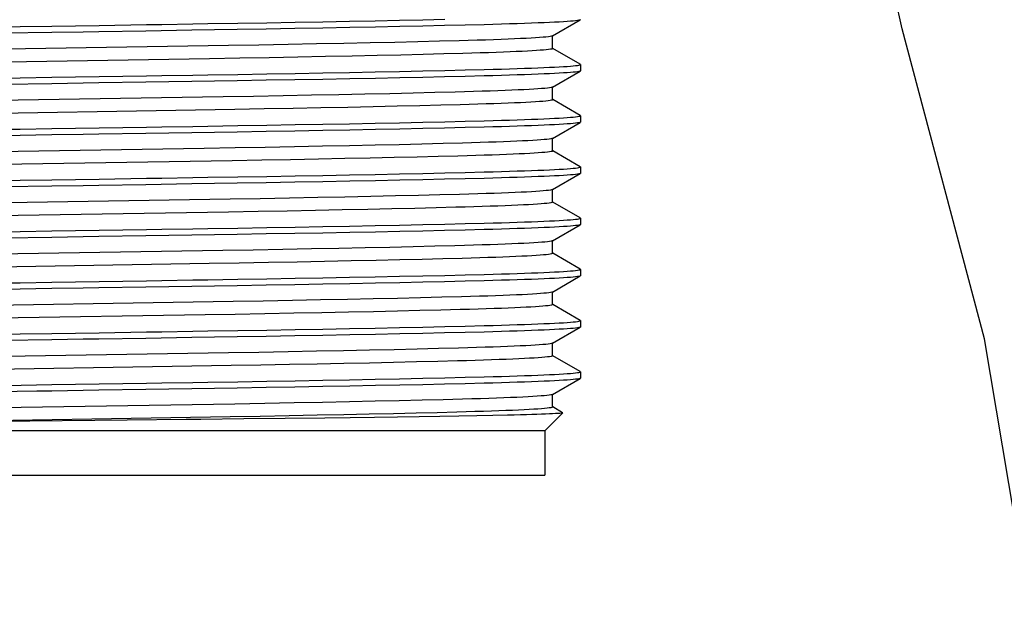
# Model space of a CAD drawing. Header units: centimetres. Extents: x 22052 to 56535, y 76485 to 78519.
# Tile 157 of 235: x 54150.81 to 54157.47, y 77733.84 to 77737.89. Entities that reach past the tile are written whole.
import ezdxf

# ---------------------------------------------------------------- set-up
doc = ezdxf.new("R2010")
doc.units = ezdxf.units.CM
doc.layers.add('$_urządzenia', color=250, linetype='Continuous')

# ---------------------------------------------------------------- blocks, each defined once
blk = doc.blocks.new('A$C92957c0b')
at = {"layer": '$_urządzenia'}
for p, q in [((-156.626, -1099.391), (-158.802, -1089.809)), ((-186.602, -1099.13), (-185.291, -1099.108)), ((-185.291, -1099.108), (-184.012, -1099.086)), ((-182.767, -1099.353), (-184.026, -1099.375)), ((-184.012, -1099.086), (-182.768, -1099.064)), ((-182.768, -1099.064), (-181.564, -1099.042)), ((-181.552, -1099.33), (-182.767, -1099.353)), ((-181.564, -1099.042), (-180.41, -1099.019)), ((-180.396, -1099.308), (-181.552, -1099.33)), ((-180.41, -1099.019), (-179.311, -1098.997)), ((-179.3, -1099.285), (-180.396, -1099.308)), ((-179.311, -1098.997), (-178.263, -1098.975)), ((-178.259, -1099.263), (-179.3, -1099.285)), ((-178.263, -1098.975), (-177.27, -1098.953)), ((-177.273, -1099.241), (-178.259, -1099.263)), ((-176.349, -1099.22), (-177.273, -1099.241)), ((-175.497, -1099.198), (-176.349, -1099.22)), ((-172.408, -1099.704), (-171.158, -1098.982)), ((-186.64, -1099.419), (-188.679, -1099.451)), ((-185.319, -1099.397), (-186.64, -1099.419)), ((-184.026, -1099.375), (-185.319, -1099.397)), ((-172.4, -1100.272), (-172.4, -1099.704)), ((-152.922, -1113.36), (-156.626, -1099.391)), ((-185.662, -1100.116), (-187.019, -1100.139)), ((-184.335, -1100.092), (-185.662, -1100.116)), ((-183.049, -1100.067), (-184.335, -1100.092)), ((-181.814, -1100.043), (-183.049, -1100.067)), ((-180.636, -1100.018), (-181.814, -1100.043)), ((-179.523, -1099.994), (-180.636, -1100.018)), ((-178.48, -1099.97), (-179.523, -1099.994)), ((-177.512, -1099.946), (-178.48, -1099.97)), ((-176.624, -1099.923), (-177.512, -1099.946)), ((-185.187, -1100.685), (-186.518, -1100.708)), ((-183.893, -1100.661), (-185.187, -1100.685)), ((-182.645, -1100.637), (-183.893, -1100.661)), ((-181.451, -1100.613), (-182.645, -1100.637)), ((-180.318, -1100.589), (-181.451, -1100.613)), ((-179.25, -1100.565), (-180.318, -1100.589)), ((-178.247, -1100.541), (-179.25, -1100.565)), ((-177.314, -1100.518), (-178.247, -1100.541)), ((-176.454, -1100.495), (-177.314, -1100.518)), ((-171.158, -1100.984), (-172.398, -1100.268)), ((-186.518, -1100.708), (-187.878, -1100.731)), ((-171.15, -1100.993), (-171.15, -1101.282)), ((-186.602, -1101.439), (-185.291, -1101.417)), ((-185.291, -1101.417), (-184.012, -1101.395)), ((-184.012, -1101.395), (-182.768, -1101.373)), ((-182.768, -1101.373), (-181.564, -1101.351)), ((-181.564, -1101.351), (-180.41, -1101.328)), ((-180.41, -1101.328), (-179.311, -1101.306)), ((-179.311, -1101.306), (-178.263, -1101.284)), ((-178.259, -1101.572), (-179.3, -1101.595)), ((-178.263, -1101.284), (-177.27, -1101.262)), ((-177.273, -1101.55), (-178.259, -1101.572)), ((-176.349, -1101.529), (-177.273, -1101.55)), ((-177.27, -1101.262), (-176.341, -1101.24)), ((-175.497, -1101.507), (-176.349, -1101.529)), ((-176.341, -1101.24), (-175.488, -1101.219)), ((-172.408, -1102.013), (-171.158, -1101.291)), ((-186.64, -1101.728), (-188.679, -1101.76)), ((-185.319, -1101.706), (-186.64, -1101.728)), ((-184.026, -1101.684), (-185.319, -1101.706)), ((-182.767, -1101.662), (-184.026, -1101.684)), ((-181.552, -1101.639), (-182.767, -1101.662)), ((-180.396, -1101.617), (-181.552, -1101.639)), ((-179.3, -1101.595), (-180.396, -1101.617)), ((-172.408, -1102.013), (-172.426, -1102.021)), ((-172.4, -1102.581), (-172.4, -1102.013)), ((-187.262, -1102.453), (-203.077, -1102.715)), ((-185.895, -1102.429), (-187.262, -1102.453)), ((-184.561, -1102.405), (-185.895, -1102.429)), ((-183.278, -1102.381), (-184.561, -1102.405)), ((-182.046, -1102.356), (-183.278, -1102.381)), ((-180.87, -1102.332), (-182.046, -1102.356)), ((-179.751, -1102.308), (-180.87, -1102.332)), ((-178.696, -1102.284), (-179.751, -1102.308)), ((-177.713, -1102.26), (-178.696, -1102.284)), ((-176.804, -1102.237), (-177.713, -1102.26)), ((-180.494, -1102.901), (-181.646, -1102.926)), ((-179.41, -1102.878), (-180.494, -1102.901)), ((-178.395, -1102.854), (-179.41, -1102.878)), ((-177.446, -1102.831), (-178.395, -1102.854)), ((-176.574, -1102.808), (-177.446, -1102.831)), ((-171.158, -1103.293), (-172.398, -1102.577)), ((-185.409, -1102.998), (-186.745, -1103.021)), ((-184.111, -1102.974), (-185.409, -1102.998)), ((-182.854, -1102.95), (-184.111, -1102.974)), ((-181.646, -1102.926), (-182.854, -1102.95)), ((-171.15, -1103.302), (-171.15, -1103.591)), ((-186.602, -1103.748), (-185.291, -1103.726)), ((-185.291, -1103.726), (-184.012, -1103.704)), ((-184.012, -1103.704), (-182.768, -1103.682)), ((-182.768, -1103.682), (-181.564, -1103.66)), ((-181.564, -1103.66), (-180.41, -1103.637)), ((-180.41, -1103.637), (-179.311, -1103.615)), ((-179.311, -1103.615), (-178.263, -1103.593)), ((-178.263, -1103.593), (-177.27, -1103.571)), ((-177.27, -1103.571), (-176.341, -1103.549)), ((-176.341, -1103.549), (-175.488, -1103.528)), ((-172.408, -1104.322), (-171.158, -1103.6)), ((-186.64, -1104.037), (-188.679, -1104.069)), ((-185.319, -1104.015), (-186.64, -1104.037)), ((-184.026, -1103.993), (-185.319, -1104.015)), ((-182.767, -1103.971), (-184.026, -1103.993)), ((-181.552, -1103.948), (-182.767, -1103.971)), ((-180.396, -1103.926), (-181.552, -1103.948)), ((-179.3, -1103.904), (-180.396, -1103.926)), ((-178.259, -1103.882), (-179.3, -1103.904)), ((-177.273, -1103.86), (-178.259, -1103.882)), ((-176.349, -1103.838), (-177.273, -1103.86)), ((-175.497, -1103.816), (-176.349, -1103.838)), ((-182.778, -1104.68), (-184.044, -1104.704)), ((-181.566, -1104.656), (-182.778, -1104.68)), ((-180.41, -1104.631), (-181.566, -1104.656)), ((-179.319, -1104.607), (-180.41, -1104.631)), ((-178.295, -1104.583), (-179.319, -1104.607)), ((-177.345, -1104.56), (-178.295, -1104.583)), ((-176.47, -1104.537), (-177.345, -1104.56)), ((-172.408, -1104.322), (-172.434, -1104.332)), ((-172.4, -1104.89), (-172.4, -1104.322)), ((-188.116, -1104.776), (-202.587, -1105.015)), ((-186.728, -1104.753), (-188.116, -1104.776)), ((-185.366, -1104.729), (-186.728, -1104.753)), ((-184.044, -1104.704), (-185.366, -1104.729)), ((-176.677, -1105.12), (-177.558, -1105.143)), ((-171.158, -1105.602), (-172.398, -1104.886)), ((-185.523, -1105.309), (-186.865, -1105.332)), ((-184.222, -1105.285), (-185.523, -1105.309)), ((-182.97, -1105.261), (-184.222, -1105.285)), ((-181.774, -1105.237), (-182.97, -1105.261)), ((-180.631, -1105.213), (-181.774, -1105.237)), ((-179.545, -1105.19), (-180.631, -1105.213)), ((-178.516, -1105.166), (-179.545, -1105.19)), ((-177.558, -1105.143), (-178.516, -1105.166)), ((-185.291, -1106.035), (-184.012, -1106.013)), ((-184.012, -1106.013), (-182.768, -1105.991)), ((-182.768, -1105.991), (-181.564, -1105.969)), ((-181.564, -1105.969), (-180.41, -1105.947)), ((-180.41, -1105.947), (-179.311, -1105.924)), ((-179.311, -1105.924), (-178.263, -1105.902)), ((-178.263, -1105.902), (-177.27, -1105.88)), ((-177.27, -1105.88), (-176.341, -1105.858)), ((-176.341, -1105.858), (-175.488, -1105.837)), ((-172.408, -1106.631), (-171.158, -1105.909)), ((-171.15, -1105.611), (-171.15, -1105.9)), ((-186.64, -1106.346), (-188.679, -1106.378)), ((-185.319, -1106.324), (-186.64, -1106.346)), ((-186.602, -1106.057), (-185.291, -1106.035)), ((-184.026, -1106.302), (-185.319, -1106.324)), ((-182.767, -1106.28), (-184.026, -1106.302)), ((-181.552, -1106.257), (-182.767, -1106.28)), ((-180.396, -1106.235), (-181.552, -1106.257)), ((-179.3, -1106.213), (-180.396, -1106.235)), ((-178.259, -1106.191), (-179.3, -1106.213)), ((-177.273, -1106.169), (-178.259, -1106.191)), ((-176.349, -1106.147), (-177.273, -1106.169)), ((-175.497, -1106.126), (-176.349, -1106.147)), ((-178.45, -1106.896), (-179.491, -1106.92)), ((-177.484, -1106.872), (-178.45, -1106.896)), ((-176.596, -1106.849), (-177.484, -1106.872)), ((-172.4, -1107.199), (-172.4, -1106.631)), ((-185.589, -1107.042), (-186.948, -1107.065)), ((-184.273, -1107.018), (-185.589, -1107.042)), ((-182.998, -1106.994), (-184.273, -1107.018)), ((-181.77, -1106.969), (-182.998, -1106.994)), ((-180.6, -1106.945), (-181.77, -1106.969)), ((-179.491, -1106.92), (-180.6, -1106.945)), ((-171.158, -1107.911), (-172.398, -1107.195)), ((-185.68, -1107.621), (-187.02, -1107.644)), ((-184.37, -1107.597), (-185.68, -1107.621)), ((-183.106, -1107.573), (-184.37, -1107.597)), ((-181.894, -1107.549), (-183.106, -1107.573)), ((-180.741, -1107.525), (-181.894, -1107.549)), ((-179.648, -1107.501), (-180.741, -1107.525)), ((-178.619, -1107.477), (-179.648, -1107.501)), ((-177.659, -1107.454), (-178.619, -1107.477)), ((-176.769, -1107.431), (-177.659, -1107.454)), ((-180.41, -1108.256), (-179.311, -1108.233)), ((-179.311, -1108.233), (-178.263, -1108.211)), ((-178.263, -1108.211), (-177.27, -1108.189)), ((-177.27, -1108.189), (-176.341, -1108.167)), ((-176.341, -1108.167), (-175.488, -1108.146)), ((-172.408, -1108.94), (-171.158, -1108.218)), ((-171.15, -1107.92), (-171.15, -1108.209)), ((-186.64, -1108.655), (-188.679, -1108.687)), ((-185.319, -1108.633), (-186.64, -1108.655)), ((-186.602, -1108.366), (-185.291, -1108.344)), ((-184.026, -1108.611), (-185.319, -1108.633)), ((-185.291, -1108.344), (-184.012, -1108.322)), ((-182.767, -1108.589), (-184.026, -1108.611)), ((-184.012, -1108.322), (-182.768, -1108.3)), ((-182.768, -1108.3), (-181.564, -1108.278)), ((-181.552, -1108.566), (-182.767, -1108.589)), ((-181.564, -1108.278), (-180.41, -1108.256)), ((-180.396, -1108.544), (-181.552, -1108.566)), ((-179.3, -1108.522), (-180.396, -1108.544)), ((-178.259, -1108.5), (-179.3, -1108.522)), ((-177.273, -1108.478), (-178.259, -1108.5)), ((-176.349, -1108.456), (-177.273, -1108.478)), ((-175.497, -1108.435), (-176.349, -1108.456)), ((-172.408, -1108.94), (-172.425, -1108.948)), ((-172.4, -1109.508), (-172.4, -1108.94)), ((-187.283, -1109.38), (-203.143, -1109.643)), ((-185.911, -1109.357), (-187.283, -1109.38)), ((-184.575, -1109.332), (-185.911, -1109.357)), ((-183.286, -1109.308), (-184.575, -1109.332)), ((-182.046, -1109.284), (-183.286, -1109.308)), ((-180.864, -1109.259), (-182.046, -1109.284)), ((-179.747, -1109.235), (-180.864, -1109.259)), ((-178.699, -1109.211), (-179.747, -1109.235)), ((-177.717, -1109.187), (-178.699, -1109.211)), ((-176.807, -1109.164), (-177.717, -1109.187)), ((-171.158, -1110.22), (-172.398, -1109.504)), ((-187.902, -1109.968), (-202.866, -1110.215)), ((-186.544, -1109.945), (-187.902, -1109.968)), ((-185.216, -1109.921), (-186.544, -1109.945)), ((-183.929, -1109.898), (-185.216, -1109.921)), ((-182.688, -1109.874), (-183.929, -1109.898)), ((-181.497, -1109.85), (-182.688, -1109.874)), ((-180.363, -1109.826), (-181.497, -1109.85)), ((-179.289, -1109.802), (-180.363, -1109.826)), ((-178.283, -1109.779), (-179.289, -1109.802)), ((-177.348, -1109.755), (-178.283, -1109.779)), ((-176.481, -1109.732), (-177.348, -1109.755)), ((-176.341, -1110.476), (-175.488, -1110.455)), ((-171.15, -1110.23), (-171.15, -1110.518)), ((-186.602, -1110.675), (-185.291, -1110.653)), ((-185.291, -1110.653), (-184.012, -1110.632)), ((-182.767, -1110.898), (-184.026, -1110.92)), ((-184.012, -1110.632), (-182.768, -1110.609)), ((-182.768, -1110.609), (-181.564, -1110.587)), ((-181.552, -1110.875), (-182.767, -1110.898)), ((-181.564, -1110.587), (-180.41, -1110.565)), ((-180.396, -1110.853), (-181.552, -1110.875)), ((-180.41, -1110.565), (-179.311, -1110.542)), ((-179.3, -1110.831), (-180.396, -1110.853)), ((-179.311, -1110.542), (-178.263, -1110.52)), ((-178.259, -1110.809), (-179.3, -1110.831)), ((-178.263, -1110.52), (-177.27, -1110.498)), ((-177.273, -1110.787), (-178.259, -1110.809)), ((-176.349, -1110.765), (-177.273, -1110.787)), ((-177.27, -1110.498), (-176.341, -1110.476)), ((-175.497, -1110.744), (-176.349, -1110.765)), ((-172.408, -1111.25), (-171.158, -1110.527)), ((-186.64, -1110.964), (-188.679, -1110.996)), ((-185.319, -1110.943), (-186.64, -1110.964)), ((-184.026, -1110.92), (-185.319, -1110.943)), ((-172.408, -1111.25), (-172.438, -1111.261)), ((-172.4, -1111.817), (-172.4, -1111.25)), ((-185.455, -1111.658), (-186.812, -1111.681)), ((-184.14, -1111.634), (-185.455, -1111.658)), ((-182.875, -1111.609), (-184.14, -1111.634)), ((-181.657, -1111.585), (-182.875, -1111.609)), ((-180.496, -1111.561), (-181.657, -1111.585)), ((-179.397, -1111.536), (-180.496, -1111.561)), ((-178.359, -1111.512), (-179.397, -1111.536)), ((-177.397, -1111.488), (-178.359, -1111.512)), ((-176.514, -1111.465), (-177.397, -1111.488)), ((-185.383, -1112.234), (-186.717, -1112.257)), ((-184.08, -1112.21), (-185.383, -1112.234)), ((-182.82, -1112.186), (-184.08, -1112.21)), ((-181.614, -1112.161), (-182.82, -1112.186)), ((-180.475, -1112.137), (-181.614, -1112.161)), ((-179.4, -1112.114), (-180.475, -1112.137)), ((-178.392, -1112.09), (-179.4, -1112.114)), ((-177.444, -1112.067), (-178.392, -1112.09)), ((-176.569, -1112.044), (-177.444, -1112.067)), ((-171.158, -1112.529), (-172.398, -1111.813)), ((-188.078, -1112.28), (-203.033, -1112.527)), ((-186.717, -1112.257), (-188.078, -1112.28)), ((-171.15, -1112.539), (-171.15, -1112.827)), ((-186.602, -1112.984), (-185.291, -1112.963)), ((-185.291, -1112.963), (-184.012, -1112.941)), ((-184.012, -1112.941), (-182.768, -1112.918)), ((-182.768, -1112.918), (-181.564, -1112.896)), ((-181.564, -1112.896), (-180.41, -1112.874)), ((-180.41, -1112.874), (-179.311, -1112.852)), ((-179.311, -1112.852), (-178.263, -1112.829)), ((-178.259, -1113.118), (-179.3, -1113.14)), ((-178.263, -1112.829), (-177.27, -1112.807)), ((-177.273, -1113.096), (-178.259, -1113.118)), ((-176.349, -1113.074), (-177.273, -1113.096)), ((-177.27, -1112.807), (-176.341, -1112.785)), ((-175.497, -1113.053), (-176.349, -1113.074)), ((-176.341, -1112.785), (-175.488, -1112.764)), ((-172.408, -1113.559), (-171.158, -1112.837)), ((-186.64, -1113.273), (-188.679, -1113.306)), ((-185.319, -1113.252), (-186.64, -1113.273)), ((-184.026, -1113.23), (-185.319, -1113.252)), ((-182.767, -1113.207), (-184.026, -1113.23)), ((-181.552, -1113.185), (-182.767, -1113.207)), ((-180.396, -1113.162), (-181.552, -1113.185)), ((-179.3, -1113.14), (-180.396, -1113.162)), ((-172.408, -1113.559), (-172.415, -1113.562)), ((-172.4, -1114.126), (-172.4, -1113.549)), ((-150.805, -1125.958), (-152.922, -1113.36)), ((-185.659, -1113.97), (-187.025, -1113.994)), ((-184.326, -1113.946), (-185.659, -1113.97)), ((-183.053, -1113.922), (-184.326, -1113.946)), ((-181.83, -1113.898), (-183.053, -1113.922)), ((-180.661, -1113.873), (-181.83, -1113.898)), ((-179.554, -1113.849), (-180.661, -1113.873)), ((-178.515, -1113.825), (-179.554, -1113.849)), ((-177.549, -1113.801), (-178.515, -1113.825)), ((-176.651, -1113.778), (-177.549, -1113.801)), ((-180.666, -1114.451), (-181.818, -1114.475)), ((-179.573, -1114.427), (-180.666, -1114.451)), ((-178.54, -1114.403), (-179.573, -1114.427)), ((-177.579, -1114.379), (-178.54, -1114.403)), ((-176.697, -1114.357), (-177.579, -1114.379)), ((-171.158, -1114.838), (-172.398, -1114.122)), ((-185.568, -1114.546), (-186.902, -1114.569)), ((-184.272, -1114.522), (-185.568, -1114.546)), ((-183.022, -1114.499), (-184.272, -1114.522)), ((-181.818, -1114.475), (-183.022, -1114.499)), ((-171.15, -1114.848), (-171.15, -1115.136)), ((-186.602, -1115.293), (-185.291, -1115.272)), ((-185.291, -1115.272), (-184.012, -1115.25)), ((-184.012, -1115.25), (-182.768, -1115.228)), ((-182.768, -1115.228), (-181.564, -1115.205)), ((-181.564, -1115.205), (-180.41, -1115.183)), ((-180.41, -1115.183), (-179.311, -1115.161)), ((-179.311, -1115.161), (-178.263, -1115.138)), ((-178.263, -1115.138), (-177.27, -1115.116)), ((-177.27, -1115.116), (-176.341, -1115.094)), ((-176.341, -1115.094), (-175.488, -1115.073)), ((-172.408, -1115.868), (-171.158, -1115.146)), ((-186.64, -1115.582), (-188.679, -1115.615)), ((-185.319, -1115.561), (-186.64, -1115.582)), ((-184.026, -1115.539), (-185.319, -1115.561)), ((-182.767, -1115.516), (-184.026, -1115.539)), ((-181.552, -1115.494), (-182.767, -1115.516)), ((-180.396, -1115.471), (-181.552, -1115.494)), ((-179.3, -1115.449), (-180.396, -1115.471)), ((-178.259, -1115.427), (-179.3, -1115.449)), ((-177.273, -1115.405), (-178.259, -1115.427)), ((-176.349, -1115.383), (-177.273, -1115.405)), ((-175.497, -1115.362), (-176.349, -1115.383)), ((-182.787, -1116.226), (-184.054, -1116.25)), ((-181.571, -1116.201), (-182.787, -1116.226)), ((-180.412, -1116.177), (-181.571, -1116.201)), ((-179.319, -1116.153), (-180.412, -1116.177)), ((-178.292, -1116.129), (-179.319, -1116.153)), ((-177.336, -1116.105), (-178.292, -1116.129)), ((-176.462, -1116.082), (-177.336, -1116.105)), ((-172.408, -1115.868), (-172.432, -1115.877)), ((-172.4, -1116.435), (-172.4, -1115.868)), ((-185.379, -1116.274), (-186.739, -1116.298)), ((-184.054, -1116.25), (-185.379, -1116.274)), ((-176.721, -1116.666), (-177.606, -1116.689)), ((-171.949, -1116.691), (-172.398, -1116.432)), ((-191.6, -1117.027), (-203.284, -1117.15)), ((-185.602, -1116.856), (-186.947, -1116.879)), ((-184.471, -1116.951), (-186.338, -1116.972)), ((-184.289, -1116.832), (-185.602, -1116.856)), ((-182.678, -1116.93), (-184.471, -1116.951)), ((-183.027, -1116.808), (-184.289, -1116.832)), ((-181.821, -1116.784), (-183.027, -1116.808)), ((-181.534, -1116.916), (-182.678, -1116.93)), ((-180.673, -1116.76), (-181.821, -1116.784)), ((-180.439, -1116.902), (-181.534, -1116.916)), ((-179.584, -1116.736), (-180.673, -1116.76)), ((-179.4, -1116.887), (-180.439, -1116.902)), ((-178.56, -1116.712), (-179.584, -1116.736)), ((-178.419, -1116.873), (-179.4, -1116.887)), ((-177.606, -1116.689), (-178.56, -1116.712)), ((-177.496, -1116.86), (-178.419, -1116.873)), ((-176.631, -1116.846), (-177.496, -1116.86)), ((-175.827, -1116.832), (-176.631, -1116.846)), ((-175.095, -1116.818), (-175.827, -1116.832)), ((-174.436, -1116.804), (-175.095, -1116.818)), ((-172.75, -1117.5), (-171.947, -1116.697)), ((-172.75, -1117.5), (-217.25, -1117.5)), ((-172.75, -1117.5), (-172.75, -1119.5)), ((-217.25, -1119.5), (-172.75, -1119.5))]:
    blk.add_line(p, q, dxfattribs=at)
for points in [[(-197.129, -1099.295), (-196.42, -1099.284), (-195, -1099.261)], [(-195, -1099.261), (-192.859, -1099.228), (-190.73, -1099.194)], [(-190.73, -1099.194), (-190.028, -1099.183), (-188.638, -1099.162)], [(-188.638, -1099.162), (-187.952, -1099.151), (-186.602, -1099.13)], [(-171.158, -1098.982), (-171.174, -1098.989), (-171.217, -1099), (-171.281, -1099.011), (-171.366, -1099.022), (-171.472, -1099.032), (-171.598, -1099.043), (-171.745, -1099.054), (-171.913, -1099.066), (-172.101, -1099.077), (-172.311, -1099.088), (-172.54, -1099.099), (-172.79, -1099.11), (-173.061, -1099.121), (-173.352, -1099.133), (-173.664, -1099.144), (-173.995, -1099.155), (-174.344, -1099.166), (-174.711, -1099.177), (-175.096, -1099.188), (-175.497, -1099.198)], [(-171.15, -1098.973), (-171.153, -1098.978), (-171.158, -1098.982)], [(-195, -1099.55), (-197.141, -1099.584), (-199.27, -1099.617)], [(-192.871, -1099.517), (-193.58, -1099.528), (-195, -1099.55)], [(-188.679, -1099.451), (-190.759, -1099.484), (-192.871, -1099.517)], [(-172.449, -1099.718), (-172.509, -1099.73), (-172.593, -1099.742), (-172.701, -1099.754), (-172.833, -1099.766), (-172.988, -1099.778), (-173.167, -1099.79), (-173.369, -1099.802), (-173.595, -1099.814), (-173.844, -1099.827), (-174.117, -1099.839), (-174.412, -1099.851), (-174.73, -1099.863), (-175.069, -1099.875), (-175.429, -1099.888), (-175.809, -1099.899), (-176.207, -1099.911), (-176.624, -1099.923)], [(-172.408, -1099.704), (-172.413, -1099.706), (-172.449, -1099.718)], [(-187.019, -1100.139), (-200.788, -1100.367), (-202.88, -1100.402)], [(-172.4, -1100.272), (-172.411, -1100.283), (-172.444, -1100.294), (-172.502, -1100.306), (-172.582, -1100.318), (-172.686, -1100.329), (-172.812, -1100.341), (-172.961, -1100.353), (-173.132, -1100.365), (-173.325, -1100.377), (-173.541, -1100.389), (-173.779, -1100.401), (-174.039, -1100.413), (-174.321, -1100.425), (-174.625, -1100.437), (-174.95, -1100.449), (-175.297, -1100.46), (-175.664, -1100.472), (-176.05, -1100.484), (-176.454, -1100.495)], [(-187.878, -1100.731), (-200.734, -1100.944), (-203.484, -1100.99)], [(-175.488, -1101.219), (-175.089, -1101.208), (-174.706, -1101.197), (-174.341, -1101.186), (-173.995, -1101.175), (-173.666, -1101.164), (-173.355, -1101.153), (-173.065, -1101.142), (-172.794, -1101.131), (-172.544, -1101.12), (-172.313, -1101.108), (-172.103, -1101.097), (-171.913, -1101.086), (-171.745, -1101.075), (-171.597, -1101.064), (-171.47, -1101.053), (-171.364, -1101.042), (-171.279, -1101.031), (-171.216, -1101.02), (-171.173, -1101.009), (-171.152, -1100.998), (-171.15, -1100.993)], [(-171.15, -1100.993), (-171.153, -1100.988), (-171.158, -1100.984)], [(-197.129, -1101.604), (-196.42, -1101.593), (-195, -1101.57)], [(-195, -1101.57), (-192.859, -1101.537), (-190.73, -1101.504)], [(-190.73, -1101.504), (-190.028, -1101.493), (-188.638, -1101.471)], [(-188.638, -1101.471), (-187.952, -1101.46), (-186.602, -1101.439)], [(-171.158, -1101.291), (-171.174, -1101.298), (-171.217, -1101.309), (-171.281, -1101.32), (-171.366, -1101.331), (-171.472, -1101.342), (-171.598, -1101.353), (-171.745, -1101.364), (-171.913, -1101.375), (-172.101, -1101.386), (-172.311, -1101.397), (-172.54, -1101.408), (-172.79, -1101.419), (-173.061, -1101.43), (-173.352, -1101.442), (-173.664, -1101.453), (-173.995, -1101.464), (-174.344, -1101.475), (-174.711, -1101.486), (-175.096, -1101.497), (-175.497, -1101.507)], [(-171.15, -1101.282), (-171.153, -1101.287), (-171.158, -1101.291)], [(-195, -1101.859), (-197.141, -1101.893), (-199.27, -1101.926)], [(-192.871, -1101.826), (-193.58, -1101.837), (-195, -1101.859)], [(-188.679, -1101.76), (-190.759, -1101.793), (-192.871, -1101.826)], [(-172.426, -1102.021), (-172.474, -1102.032), (-172.545, -1102.044), (-172.639, -1102.056), (-172.758, -1102.068), (-172.9, -1102.08), (-173.065, -1102.092), (-173.254, -1102.105), (-173.467, -1102.117), (-173.702, -1102.129), (-173.959, -1102.141), (-174.24, -1102.153), (-174.542, -1102.165), (-174.866, -1102.177), (-175.212, -1102.189), (-175.581, -1102.201), (-175.971, -1102.213), (-176.379, -1102.225), (-176.804, -1102.237)], [(-172.4, -1102.581), (-172.4, -1102.583), (-172.417, -1102.595), (-172.457, -1102.606), (-172.52, -1102.618), (-172.606, -1102.63), (-172.715, -1102.641), (-172.847, -1102.653), (-173.001, -1102.665), (-173.178, -1102.677), (-173.379, -1102.689), (-173.603, -1102.701), (-173.849, -1102.713), (-174.117, -1102.725), (-174.407, -1102.737), (-174.718, -1102.749), (-175.049, -1102.761), (-175.401, -1102.773), (-175.773, -1102.785), (-176.164, -1102.796), (-176.574, -1102.808)], [(-186.745, -1103.021), (-200.97, -1103.257), (-203.029, -1103.291)], [(-175.488, -1103.528), (-175.089, -1103.517), (-174.706, -1103.506), (-174.341, -1103.495), (-173.995, -1103.484), (-173.666, -1103.473), (-173.355, -1103.462), (-173.065, -1103.451), (-172.794, -1103.44), (-172.544, -1103.429), (-172.313, -1103.418), (-172.103, -1103.406), (-171.913, -1103.395), (-171.745, -1103.384), (-171.597, -1103.373), (-171.47, -1103.362), (-171.364, -1103.351), (-171.279, -1103.34), (-171.216, -1103.329), (-171.173, -1103.318), (-171.152, -1103.307), (-171.15, -1103.302)], [(-171.15, -1103.302), (-171.153, -1103.297), (-171.158, -1103.293)], [(-190.73, -1103.813), (-190.028, -1103.802), (-188.638, -1103.78)], [(-188.638, -1103.78), (-187.952, -1103.769), (-186.602, -1103.748)], [(-171.158, -1103.6), (-171.174, -1103.607), (-171.217, -1103.618), (-171.281, -1103.629), (-171.366, -1103.64), (-171.472, -1103.651), (-171.598, -1103.662), (-171.745, -1103.673), (-171.913, -1103.684), (-172.101, -1103.695), (-172.311, -1103.706), (-172.54, -1103.717), (-172.79, -1103.728), (-173.061, -1103.74), (-173.352, -1103.751), (-173.664, -1103.762), (-173.995, -1103.773), (-174.344, -1103.784), (-174.711, -1103.795), (-175.096, -1103.806), (-175.497, -1103.816)], [(-171.15, -1103.591), (-171.153, -1103.596), (-171.158, -1103.6)], [(-195, -1104.168), (-197.141, -1104.202), (-199.27, -1104.235)], [(-197.129, -1103.913), (-196.42, -1103.902), (-195, -1103.88)], [(-195, -1103.88), (-192.859, -1103.846), (-190.73, -1103.813)], [(-192.871, -1104.135), (-193.58, -1104.146), (-195, -1104.168)], [(-188.679, -1104.069), (-190.759, -1104.102), (-192.871, -1104.135)], [(-172.434, -1104.332), (-172.487, -1104.344), (-172.564, -1104.356), (-172.664, -1104.368), (-172.787, -1104.38), (-172.935, -1104.392), (-173.105, -1104.404), (-173.299, -1104.416), (-173.516, -1104.428), (-173.755, -1104.441), (-174.018, -1104.453), (-174.304, -1104.465), (-174.613, -1104.477), (-174.943, -1104.489), (-175.295, -1104.501), (-175.668, -1104.513), (-176.059, -1104.525), (-176.47, -1104.537)], [(-172.4, -1104.89), (-172.403, -1104.895), (-172.426, -1104.907), (-172.472, -1104.918), (-172.542, -1104.93), (-172.634, -1104.942), (-172.75, -1104.954), (-172.888, -1104.966), (-173.048, -1104.978), (-173.231, -1104.989), (-173.435, -1105.001), (-173.663, -1105.013), (-173.914, -1105.025), (-174.187, -1105.037), (-174.482, -1105.049), (-174.798, -1105.061), (-175.135, -1105.073), (-175.492, -1105.085), (-175.869, -1105.097), (-176.264, -1105.108), (-176.677, -1105.12)], [(-186.865, -1105.332), (-201.12, -1105.568), (-203.169, -1105.602)], [(-171.158, -1105.909), (-171.174, -1105.916), (-171.217, -1105.927), (-171.281, -1105.938), (-171.366, -1105.949), (-171.472, -1105.96), (-171.598, -1105.971), (-171.745, -1105.982), (-171.913, -1105.993), (-172.101, -1106.004), (-172.311, -1106.015), (-172.54, -1106.026), (-172.79, -1106.037), (-173.061, -1106.049), (-173.352, -1106.06), (-173.664, -1106.071), (-173.995, -1106.082), (-174.344, -1106.093), (-174.711, -1106.104), (-175.096, -1106.115), (-175.497, -1106.126)], [(-175.488, -1105.837), (-175.089, -1105.826), (-174.706, -1105.815), (-174.341, -1105.804), (-173.995, -1105.793), (-173.666, -1105.782), (-173.355, -1105.771), (-173.065, -1105.76), (-172.794, -1105.749), (-172.544, -1105.738), (-172.313, -1105.727), (-172.103, -1105.715), (-171.913, -1105.704), (-171.745, -1105.693), (-171.597, -1105.682), (-171.47, -1105.671), (-171.364, -1105.66), (-171.279, -1105.649), (-171.216, -1105.638), (-171.173, -1105.627), (-171.152, -1105.616), (-171.15, -1105.611)], [(-171.15, -1105.611), (-171.153, -1105.606), (-171.158, -1105.602)], [(-171.15, -1105.9), (-171.153, -1105.905), (-171.158, -1105.909)], [(-197.129, -1106.222), (-196.42, -1106.211), (-195, -1106.189)], [(-195, -1106.189), (-192.859, -1106.155), (-190.73, -1106.122)], [(-192.871, -1106.444), (-193.58, -1106.455), (-195, -1106.477)], [(-188.679, -1106.378), (-190.759, -1106.411), (-192.871, -1106.444)], [(-190.73, -1106.122), (-190.028, -1106.111), (-188.638, -1106.089)], [(-188.638, -1106.089), (-187.952, -1106.078), (-186.602, -1106.057)], [(-195, -1106.477), (-197.141, -1106.511), (-199.27, -1106.544)], [(-172.445, -1106.644), (-172.504, -1106.656), (-172.586, -1106.668), (-172.693, -1106.68), (-172.823, -1106.692), (-172.976, -1106.704), (-173.153, -1106.716), (-173.353, -1106.729), (-173.575, -1106.741), (-173.82, -1106.753), (-174.091, -1106.765), (-174.385, -1106.777), (-174.702, -1106.79), (-175.041, -1106.802), (-175.401, -1106.814), (-175.78, -1106.826), (-176.179, -1106.838), (-176.596, -1106.849)], [(-172.408, -1106.631), (-172.411, -1106.633), (-172.445, -1106.644)], [(-186.948, -1107.065), (-200.686, -1107.293), (-202.777, -1107.328)], [(-172.4, -1107.199), (-172.406, -1107.207), (-172.434, -1107.219), (-172.486, -1107.23), (-172.561, -1107.242), (-172.659, -1107.254), (-172.78, -1107.266), (-172.924, -1107.278), (-173.09, -1107.29), (-173.278, -1107.301), (-173.488, -1107.313), (-173.72, -1107.325), (-173.975, -1107.337), (-174.251, -1107.349), (-174.55, -1107.361), (-174.87, -1107.373), (-175.212, -1107.385), (-175.573, -1107.397), (-175.954, -1107.408), (-176.353, -1107.42), (-176.769, -1107.431)], [(-187.02, -1107.644), (-201.273, -1107.88), (-203.325, -1107.914)], [(-171.158, -1108.218), (-171.174, -1108.225), (-171.217, -1108.236), (-171.281, -1108.247), (-171.366, -1108.258), (-171.472, -1108.269), (-171.598, -1108.28), (-171.745, -1108.291), (-171.913, -1108.302), (-172.101, -1108.313), (-172.311, -1108.324), (-172.54, -1108.335), (-172.79, -1108.347), (-173.061, -1108.358), (-173.352, -1108.369), (-173.664, -1108.38), (-173.995, -1108.391), (-174.344, -1108.402), (-174.711, -1108.413), (-175.096, -1108.424), (-175.497, -1108.435)], [(-175.488, -1108.146), (-175.089, -1108.135), (-174.706, -1108.124), (-174.341, -1108.113), (-173.995, -1108.103), (-173.666, -1108.091), (-173.355, -1108.08), (-173.065, -1108.069), (-172.794, -1108.058), (-172.544, -1108.047), (-172.313, -1108.036), (-172.103, -1108.025), (-171.913, -1108.013), (-171.745, -1108.002), (-171.597, -1107.991), (-171.47, -1107.98), (-171.364, -1107.969), (-171.279, -1107.958), (-171.216, -1107.947), (-171.173, -1107.936), (-171.152, -1107.926), (-171.15, -1107.92)], [(-171.15, -1107.92), (-171.153, -1107.915), (-171.158, -1107.911)], [(-171.15, -1108.209), (-171.153, -1108.215), (-171.158, -1108.218)], [(-197.129, -1108.531), (-196.42, -1108.52), (-195, -1108.498)], [(-195, -1108.498), (-192.859, -1108.464), (-190.73, -1108.431)], [(-190.73, -1108.431), (-190.028, -1108.42), (-188.638, -1108.398)], [(-188.638, -1108.398), (-187.952, -1108.387), (-186.602, -1108.366)], [(-195, -1108.786), (-197.141, -1108.82), (-199.27, -1108.853)], [(-192.871, -1108.753), (-193.58, -1108.764), (-195, -1108.786)], [(-188.679, -1108.687), (-190.759, -1108.72), (-192.871, -1108.753)], [(-172.425, -1108.948), (-172.471, -1108.959), (-172.542, -1108.971), (-172.636, -1108.983), (-172.754, -1108.995), (-172.895, -1109.007), (-173.059, -1109.019), (-173.248, -1109.031), (-173.459, -1109.044), (-173.694, -1109.056), (-173.953, -1109.068), (-174.235, -1109.08), (-174.54, -1109.093), (-174.866, -1109.105), (-175.214, -1109.117), (-175.583, -1109.129), (-175.972, -1109.141), (-176.381, -1109.152), (-176.807, -1109.164)], [(-172.4, -1109.508), (-172.412, -1109.52), (-172.447, -1109.531), (-172.506, -1109.543), (-172.587, -1109.555), (-172.691, -1109.566), (-172.818, -1109.578), (-172.968, -1109.59), (-173.14, -1109.602), (-173.336, -1109.614), (-173.554, -1109.626), (-173.794, -1109.638), (-174.056, -1109.65), (-174.34, -1109.662), (-174.645, -1109.674), (-174.971, -1109.686), (-175.319, -1109.698), (-175.687, -1109.709), (-176.075, -1109.721), (-176.481, -1109.732)], [(-175.488, -1110.455), (-175.089, -1110.444), (-174.706, -1110.433), (-174.341, -1110.423), (-173.995, -1110.412), (-173.666, -1110.401), (-173.355, -1110.389), (-173.065, -1110.378), (-172.794, -1110.367), (-172.544, -1110.356), (-172.313, -1110.345), (-172.103, -1110.334), (-171.913, -1110.322), (-171.745, -1110.311), (-171.597, -1110.3), (-171.47, -1110.289), (-171.364, -1110.278), (-171.279, -1110.267), (-171.216, -1110.256), (-171.173, -1110.245), (-171.152, -1110.235), (-171.15, -1110.23)], [(-171.15, -1110.23), (-171.153, -1110.224), (-171.158, -1110.22)], [(-197.129, -1110.84), (-196.42, -1110.829), (-195, -1110.807)], [(-195, -1110.807), (-192.859, -1110.773), (-190.73, -1110.74)], [(-190.73, -1110.74), (-190.028, -1110.729), (-188.638, -1110.707)], [(-188.638, -1110.707), (-187.952, -1110.696), (-186.602, -1110.675)], [(-171.158, -1110.527), (-171.174, -1110.534), (-171.217, -1110.545), (-171.281, -1110.556), (-171.366, -1110.567), (-171.472, -1110.578), (-171.598, -1110.589), (-171.745, -1110.6), (-171.913, -1110.611), (-172.101, -1110.622), (-172.311, -1110.633), (-172.54, -1110.644), (-172.79, -1110.656), (-173.061, -1110.667), (-173.352, -1110.678), (-173.664, -1110.689), (-173.995, -1110.7), (-174.344, -1110.711), (-174.711, -1110.722), (-175.096, -1110.733), (-175.497, -1110.744)], [(-171.15, -1110.518), (-171.153, -1110.524), (-171.158, -1110.527)], [(-195, -1111.095), (-197.141, -1111.129), (-199.27, -1111.162)], [(-192.871, -1111.062), (-193.58, -1111.073), (-195, -1111.095)], [(-188.679, -1110.996), (-190.759, -1111.029), (-192.871, -1111.062)], [(-172.438, -1111.261), (-172.493, -1111.273), (-172.572, -1111.284), (-172.674, -1111.296), (-172.799, -1111.308), (-172.948, -1111.32), (-173.12, -1111.332), (-173.315, -1111.345), (-173.533, -1111.357), (-173.775, -1111.369), (-174.038, -1111.381), (-174.326, -1111.393), (-174.637, -1111.405), (-174.972, -1111.418), (-175.328, -1111.43), (-175.704, -1111.442), (-176.1, -1111.454), (-176.514, -1111.465)], [(-186.812, -1111.681), (-201.255, -1111.92), (-202.653, -1111.944)], [(-172.4, -1111.817), (-172.401, -1111.82), (-172.418, -1111.831), (-172.458, -1111.843), (-172.522, -1111.855), (-172.608, -1111.866), (-172.718, -1111.878), (-172.85, -1111.89), (-173.004, -1111.902), (-173.18, -1111.914), (-173.38, -1111.926), (-173.602, -1111.938), (-173.847, -1111.95), (-174.114, -1111.962), (-174.403, -1111.974), (-174.714, -1111.985), (-175.045, -1111.997), (-175.396, -1112.009), (-175.767, -1112.021), (-176.159, -1112.032), (-176.569, -1112.044)], [(-175.488, -1112.764), (-175.089, -1112.753), (-174.706, -1112.742), (-174.341, -1112.732), (-173.995, -1112.721), (-173.666, -1112.71), (-173.355, -1112.699), (-173.065, -1112.687), (-172.794, -1112.676), (-172.544, -1112.665), (-172.313, -1112.654), (-172.103, -1112.643), (-171.913, -1112.632), (-171.745, -1112.62), (-171.597, -1112.609), (-171.47, -1112.598), (-171.364, -1112.587), (-171.279, -1112.576), (-171.216, -1112.565), (-171.173, -1112.554), (-171.152, -1112.544), (-171.15, -1112.539)], [(-171.15, -1112.539), (-171.153, -1112.533), (-171.158, -1112.529)], [(-197.129, -1113.149), (-196.42, -1113.138), (-195, -1113.116)], [(-195, -1113.116), (-192.859, -1113.082), (-190.73, -1113.049)], [(-190.73, -1113.049), (-190.028, -1113.038), (-188.638, -1113.016)], [(-188.638, -1113.016), (-187.952, -1113.005), (-186.602, -1112.984)], [(-171.158, -1112.837), (-171.174, -1112.843), (-171.217, -1112.854), (-171.281, -1112.865), (-171.366, -1112.876), (-171.472, -1112.887), (-171.598, -1112.898), (-171.745, -1112.909), (-171.913, -1112.92), (-172.101, -1112.931), (-172.311, -1112.942), (-172.54, -1112.954), (-172.79, -1112.965), (-173.061, -1112.976), (-173.352, -1112.987), (-173.664, -1112.998), (-173.995, -1113.009), (-174.344, -1113.02), (-174.711, -1113.031), (-175.096, -1113.042), (-175.497, -1113.053)], [(-171.15, -1112.827), (-171.153, -1112.833), (-171.158, -1112.837)], [(-195, -1113.405), (-197.141, -1113.438), (-199.27, -1113.471)], [(-192.871, -1113.371), (-193.58, -1113.382), (-195, -1113.405)], [(-188.679, -1113.306), (-190.759, -1113.338), (-192.871, -1113.371)], [(-172.415, -1113.562), (-172.453, -1113.574), (-172.515, -1113.585), (-172.602, -1113.597), (-172.712, -1113.609), (-172.847, -1113.621), (-173.005, -1113.634), (-173.185, -1113.646), (-173.389, -1113.658), (-173.617, -1113.67), (-173.867, -1113.682), (-174.14, -1113.695), (-174.435, -1113.707), (-174.752, -1113.719), (-175.09, -1113.731), (-175.45, -1113.743), (-175.831, -1113.755), (-176.231, -1113.766), (-176.651, -1113.778)], [(-187.025, -1113.994), (-200.805, -1114.222), (-202.896, -1114.257)], [(-172.4, -1114.126), (-172.403, -1114.132), (-172.426, -1114.143), (-172.472, -1114.155), (-172.541, -1114.167), (-172.633, -1114.178), (-172.748, -1114.19), (-172.887, -1114.202), (-173.048, -1114.214), (-173.233, -1114.226), (-173.442, -1114.238), (-173.673, -1114.25), (-173.926, -1114.262), (-174.202, -1114.274), (-174.499, -1114.286), (-174.817, -1114.298), (-175.155, -1114.31), (-175.513, -1114.322), (-175.89, -1114.334), (-176.285, -1114.345), (-176.697, -1114.357)], [(-186.902, -1114.569), (-201.125, -1114.805), (-203.179, -1114.839)], [(-175.488, -1115.073), (-175.089, -1115.062), (-174.706, -1115.052), (-174.341, -1115.041), (-173.995, -1115.03), (-173.666, -1115.019), (-173.355, -1115.008), (-173.065, -1114.996), (-172.794, -1114.985), (-172.544, -1114.974), (-172.313, -1114.963), (-172.103, -1114.952), (-171.913, -1114.941), (-171.745, -1114.929), (-171.597, -1114.918), (-171.47, -1114.907), (-171.364, -1114.896), (-171.279, -1114.885), (-171.216, -1114.874), (-171.173, -1114.864), (-171.152, -1114.853), (-171.15, -1114.848)], [(-171.15, -1114.848), (-171.153, -1114.842), (-171.158, -1114.838)], [(-190.73, -1115.358), (-190.028, -1115.347), (-188.638, -1115.325)], [(-188.638, -1115.325), (-187.952, -1115.315), (-186.602, -1115.293)], [(-171.158, -1115.146), (-171.174, -1115.152), (-171.217, -1115.163), (-171.281, -1115.174), (-171.366, -1115.185), (-171.472, -1115.196), (-171.598, -1115.207), (-171.745, -1115.218), (-171.913, -1115.229), (-172.101, -1115.24), (-172.311, -1115.251), (-172.54, -1115.263), (-172.79, -1115.274), (-173.061, -1115.285), (-173.352, -1115.296), (-173.664, -1115.307), (-173.995, -1115.318), (-174.344, -1115.329), (-174.711, -1115.34), (-175.096, -1115.351), (-175.497, -1115.362)], [(-171.15, -1115.136), (-171.153, -1115.142), (-171.158, -1115.146)], [(-195, -1115.715), (-195.674, -1115.725), (-198.36, -1115.766)], [(-197.067, -1115.457), (-196.38, -1115.447), (-195, -1115.425)], [(-195, -1115.425), (-192.859, -1115.391), (-190.73, -1115.358)], [(-192.871, -1115.68), (-193.58, -1115.691), (-195, -1115.714)], [(-188.679, -1115.615), (-190.759, -1115.647), (-192.871, -1115.68)], [(-172.432, -1115.877), (-172.484, -1115.889), (-172.559, -1115.901), (-172.657, -1115.913), (-172.78, -1115.925), (-172.926, -1115.937), (-173.096, -1115.949), (-173.29, -1115.961), (-173.508, -1115.974), (-173.749, -1115.986), (-174.013, -1115.998), (-174.299, -1116.01), (-174.606, -1116.022), (-174.935, -1116.034), (-175.287, -1116.047), (-175.66, -1116.058), (-176.052, -1116.07), (-176.462, -1116.082)], [(-186.739, -1116.298), (-201.224, -1116.538), (-202.628, -1116.561)], [(-172.4, -1116.435), (-172.404, -1116.442), (-172.43, -1116.454), (-172.479, -1116.465), (-172.551, -1116.477), (-172.646, -1116.489), (-172.763, -1116.501), (-172.902, -1116.512), (-173.065, -1116.524), (-173.25, -1116.536), (-173.458, -1116.548), (-173.688, -1116.56), (-173.94, -1116.572), (-174.214, -1116.584), (-174.51, -1116.596), (-174.827, -1116.608), (-175.166, -1116.62), (-175.526, -1116.632), (-175.907, -1116.643), (-176.305, -1116.655), (-176.721, -1116.666)], [(-186.947, -1116.879), (-201.23, -1117.115), (-203.281, -1117.15)], [(-186.338, -1116.972), (-188.272, -1116.993), (-188.928, -1117), (-191.6, -1117.027)], [(-171.947, -1116.697), (-171.95, -1116.699), (-171.974, -1116.706), (-172.018, -1116.713), (-172.083, -1116.72), (-172.169, -1116.726), (-172.274, -1116.733), (-172.401, -1116.74), (-172.548, -1116.748), (-172.716, -1116.755), (-172.905, -1116.762), (-173.114, -1116.769), (-173.341, -1116.776), (-173.587, -1116.783), (-173.851, -1116.79), (-174.134, -1116.797), (-174.436, -1116.804)], [(-171.949, -1116.691), (-171.947, -1116.692), (-171.947, -1116.697)]]:
    blk.add_lwpolyline(points, dxfattribs=at)

msp = doc.modelspace()

# ---------------------------------------------------------------- block references
at = {"layer": '$_urządzenia', "xscale": 0.15, "yscale": 0.15, "zscale": 0.15}
msp.add_blockref('A$C92957c0b', (54180.2747, 77902.7323), dxfattribs=at)

doc.saveas('drawing.dxf')
